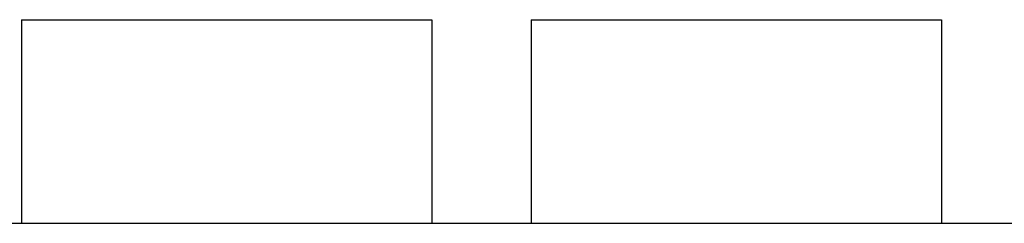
# Model space of a CAD drawing. Header units: millimetres. Extents: x 7187 to 8806, y -3756 to -2918.
# Tile 39 of 250: x 7295.68 to 7334.32, y -3342.54 to -3334.54. Entities that reach past the tile are written whole.
import ezdxf

# ---------------------------------------------------------------- set-up
doc = ezdxf.new("R2010")
doc.units = ezdxf.units.MM
doc.header["$LTSCALE"] = 3

msp = doc.modelspace()

# ---------------------------------------------------------------- linework, layer by layer
at = {"linetype": 'Continuous', "lineweight": 30}
for p, q in [((7295.753, -3334.536), (7311.853, -3334.536)), ((7295.753, -3334.536), (7295.753, -3342.536)), ((7311.853, -3334.536), (7311.853, -3342.536)), ((7315.753, -3334.536), (7315.753, -3342.536)), ((7315.753, -3334.536), (7331.853, -3334.536)), ((7331.853, -3334.536), (7331.853, -3342.536)), ((7267.003, -3342.536), (7451.603, -3342.536))]:
    msp.add_line(p, q, dxfattribs=at)

doc.saveas('drawing.dxf')
